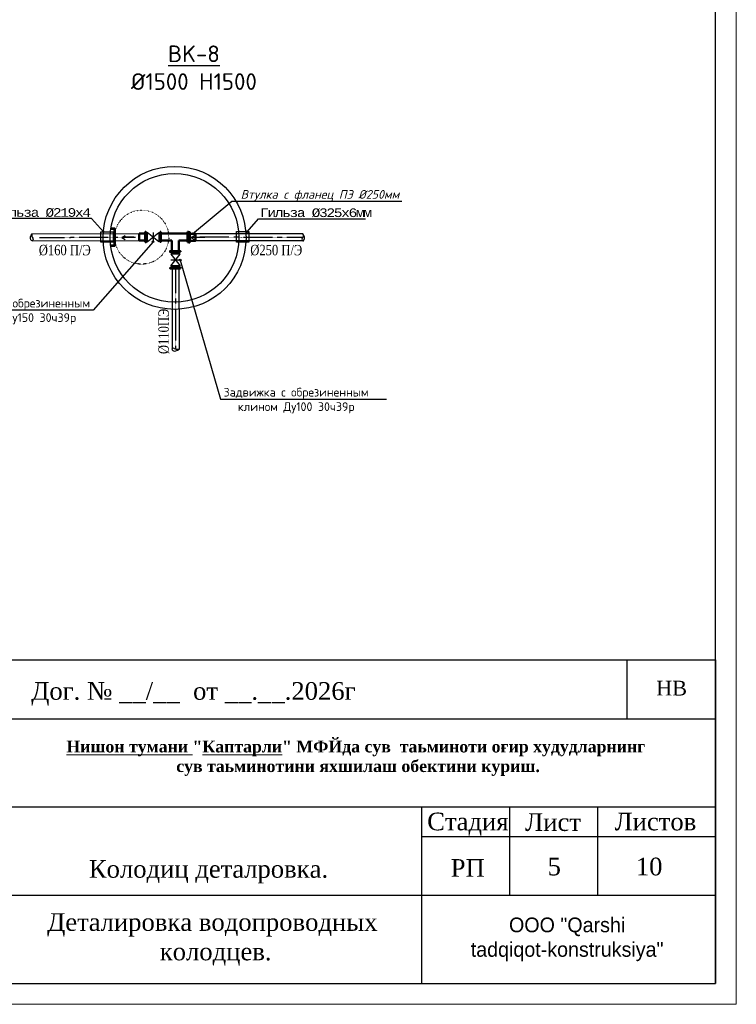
# Model space of a CAD drawing. Header units: millimetres. Extents: x 3960971 to 4113015, y -456608 to 60100.
# Tile 16 of 61: x 4032143 to 4044328, y -331110 to -314377. Entities that reach past the tile are written whole.
import ezdxf
from ezdxf import colors
from ezdxf.entities.mleader import LeaderData, LeaderLine
from ezdxf.math import Vec2, Vec3

# ---------------------------------------------------------------- set-up
doc = ezdxf.new("R2010")
doc.units = ezdxf.units.MM
doc.linetypes.add('CENTER2', pattern=[1.125, 0.75, -0.125, 0.125, -0.125])
doc.linetypes.add('Контура низ откосов  Штриховая 0.1-0.5 - - - - - - -', pattern=[0.6, 0.1, -0.5])
for name, color, linetype, lineweight in [('В1', 160, 'Continuous', 25), ('Элемент модели - Зона_Ном_пера__41', 7, 'Continuous', 25), ('ЭМ', 3, 'Continuous', 20)]:
    doc.layers.add(name, color=color, linetype=linetype, lineweight=lineweight)
for name, color, linetype in [('Д-63мм', 7, 'Continuous'), ('Усмон 2024', 7, 'Continuous'), ('Формат', 253, 'Continuous'), ('Элемент модели - Зона', 7, 'Continuous')]:
    doc.layers.add(name, color=color, linetype=linetype)
doc.layers.add('Дарвоза', color=7, linetype='Continuous', true_color=0x0c2de9)
doc.styles.add('OOO-Kazar', font='GOST_AU.ttf')
doc.styles.add('RomanS', font='times.ttf')
doc.styles.add('seviyorum', font='times.ttf')
doc.styles.add('ТАНЯ', font='isocpeui.ttf', dxfattribs={"height": 300})

# ---------------------------------------------------------------- blocks, each defined once
blk = doc.blocks.new('*U161')
at = {"layer": 'ЭМ', "color": 0, "lineweight": 20, "ltscale": 0.5}
blk.add_lwpolyline([(0, 0), (594, 0), (594, 420), (0, 420)], close=True, dxfattribs=at)
at = {"layer": 'ЭМ', "color": 0, "lineweight": -2, "ltscale": 0.5}
blk.add_lwpolyline([(20, 5), (589, 5), (589, 415), (20, 415)], close=True, dxfattribs=at)
blk = doc.blocks.new('_NONE')
at = {"color": 0, "linetype": 'ByBlock'}
blk.add_circle((0, 0), 0.25, dxfattribs=at)
blk = doc.blocks.new('DBFXTYNH')
at = {"layer": 'В1', "color": 250, "linetype": 'Continuous', "lineweight": 30, "true_color": 0x183024, "elevation": 20.53, "flags": 128}
for points in [[(211985.17, 4344086.45), (211985.17, 4344083.77)], [(211987.21, 4344086.45), (211987.21, 4344083.77)], [(211989.25, 4344086.45), (211989.25, 4344083.77)]]:
    blk.add_lwpolyline(points, dxfattribs=at)
at = {"layer": 'В1', "color": 250, "linetype": 'Continuous', "lineweight": 30, "true_color": 0x183024, "flags": 128}
blk.add_lwpolyline([(211985.53, 4344086.45), (211985.53, 4344083.77), (211988.9, 4344086.45), (211988.9, 4344083.77)], close=True, dxfattribs=at)
blk = doc.blocks.new('TBHF')
at = {"layer": 'Дарвоза', "color": 0, "lineweight": 30, "flags": 128}
for points in [[(780996.9, 4296399.63), (780996.9, 4296403.64), (780996.34, 4296402.63)], [(780996.9, 4296399.63), (780996.9, 4296403.64), (780997.46, 4296402.62)]]:
    blk.add_lwpolyline(points, dxfattribs=at)

msp = doc.modelspace()

# ---------------------------------------------------------------- linework, layer by layer
at = {"color": 7, "linetype": 'Continuous'}
for p, q in [((4025474.938, -325256.189, 38291.9), (4043974.938, -325256.189, 38291.9)), ((4042474.938, -326256.189, 38291.9), (4042474.938, -325256.189, 38291.9)), ((4043974.938, -325256.189, 38291.9), (4043974.938, -330756.189, 38291.9)), ((4043974.938, -330756.189, 38291.9), (4043974.938, -325256.189, 38291.9)), ((4031974.938, -326256.189, 38291.9), (4043974.938, -326256.189, 38291.9)), ((4031974.938, -327756.189, 38291.9), (4043974.938, -327756.189, 38291.9)), ((4038974.938, -327756.189, 38291.9), (4038974.938, -330756.189, 38291.9)), ((4040474.938, -329256.189, 38291.9), (4040474.938, -327756.189, 38291.9)), ((4041974.938, -329256.189, 38291.9), (4041974.938, -327756.189, 38291.9)), ((4038974.938, -328256.189, 38291.9), (4043974.938, -328256.189, 38291.9)), ((4031974.938, -329256.189, 38291.9), (4043974.938, -329256.189, 38291.9)), ((4025474.938, -330756.189, 38291.9), (4043974.938, -330756.189, 38291.9))]:
    msp.add_line(p, q, dxfattribs=at)
at = {"layer": 'Д-63мм', "color": 5, "lineweight": 30}
for p, q in [((4034734.76, -318607.528, 38183.489), (4034735.213, -319977.185, 38368.628)), ((4034851.619, -318607.528, 38183.581), (4034852.072, -319976.924, 38368.611))]:
    msp.add_line(p, q, dxfattribs=at)
msp.add_spline([(4034852.072, -319976.924, 38368.611), (4034745.98, -319997.934, 38368.611), (4034731.576, -319976.969, 38368.089), (4034761.759, -319962.136, 38368.611), (4034792.485, -319977.415, 38368.611), (4034823.709, -319984.547, 38368.611), (4034852.072, -319976.924, 38368.611)], degree=3, dxfattribs=at)
at = {"layer": 'Усмон 2024', "color": 5, "lineweight": 30}
for p, q in [((4032355.928, -318014.489, 37082.274), (4034177.141, -318011.631, 38546.695)), ((4032355.732, -318134.759, 37081.751), (4034176.927, -318128.503, 38546.779))]:
    msp.add_line(p, q, dxfattribs=at)
at = {"layer": 'Усмон 2024', "color": 5, "linetype": 'CENTER2', "lineweight": 30, "ltscale": 5}
for p, q in [((4032482.069, -318079.168, 37082.274), (4034083.434, -318069.232, 38350.358)), ((4034793.256, -318607.528, 38400.316), (4034793.107, -319974.926, 38400.312))]:
    msp.add_line(p, q, dxfattribs=at)
at = {"layer": 'Усмон 2024', "color": 5, "lineweight": 50}
for p, q in [((4034530.037, -318012.73, 38291.9), (4034530.037, -317983.764, 38291.9)), ((4034530.037, -317983.764, 38291.9), (4034543, -317983.764, 38291.9)), ((4034543, -317983.764, 38291.9), (4034543, -318159.54, 38291.9)), ((4034561.2, -318013.119, 38291.9), (4034728.094, -318013.211, 38291.9)), ((4034846.581, -318013.276, 38291.9), (4034847.347, -318013.277, 38291.9)), ((4034846.581, -318013.362, 38291.9), (4035015.843, -318013.49, 38291.9)), ((4034998.706, -318012.73, 38291.9), (4034998.706, -317983.764, 38291.9)), ((4034998.706, -317983.764, 38291.9), (4035011.669, -317983.764, 38291.9)), ((4035011.669, -317983.764, 38291.9), (4035011.669, -318159.54, 38291.9)), ((4034530.037, -318159.54, 38291.9), (4034529.978, -318130.575, 38291.9)), ((4034729.487, -318131.178, 38291.9), (4034560.991, -318130.964, 38291.9)), ((4034728.837, -318130.981, 38291.9), (4034729.269, -318309.577, 38291.9)), ((4034847.253, -318310.008, 38291.9), (4034847.31, -318131.131, 38291.9)), ((4035015.634, -318131.335, 38291.9), (4034847.31, -318131.131, 38291.9)), ((4034998.706, -318159.54, 38291.9), (4034998.647, -318130.575, 38291.9)), ((4035011.669, -318159.54, 38291.9), (4034998.706, -318159.54, 38291.9))]:
    msp.add_line(p, q, dxfattribs=at)
at = {"layer": 'Усмон 2024'}
for p, q in [((4034543, -317983.764, 38291.9), (4034543, -318159.54, 38291.9)), ((4034847.347, -318013.277, 38291.9), (4035015.843, -318013.49, 38291.9)), ((4035011.669, -317983.764, 38291.9), (4035011.669, -318159.54, 38291.9)), ((4034729.487, -318131.178, 38291.9), (4034560.991, -318130.964, 38291.9))]:
    msp.add_line(p, q, dxfattribs=at)
at = {"layer": 'Усмон 2024', "color": 3, "lineweight": 30}
for p, q in [((4036955.459, -318016.699, 37082.274), (4035133.178, -318014.768, 38518.979)), ((4036955.655, -318136.969, 37081.751), (4035133.395, -318133.262, 38519.051))]:
    msp.add_line(p, q, dxfattribs=at)
at = {"layer": 'Усмон 2024', "color": 3, "linetype": 'CENTER2', "lineweight": 30, "ltscale": 5}
msp.add_line((4036950.733, -318081.378, 37082.274), (4035133.282, -318071.789, 38519.488), dxfattribs=at)
at = {"layer": 'Усмон 2024', "lineweight": 0}
msp.add_line((4034998.706, -318130.575, 38291.9), (4034998.647, -318130.575, 38291.9), dxfattribs=at)
at = {"layer": 'Усмон 2024', "color": 6, "lineweight": 30}
for points, elevation in [([(4033522.472, -318160.791), (4033522.472, -317980.509), (4033731.906, -317980.509), (4033731.906, -318160.791)], 38291.9), ([(4035827.795, -318155.292), (4035827.795, -317975.01), (4036037.23, -317975.01), (4036037.23, -318155.292)], 41663.003)]:
    msp.add_lwpolyline(points, close=True, dxfattribs=dict(at, elevation=elevation))
at = {"layer": 'Усмон 2024', "color": 4, "lineweight": 53, "elevation": 38291.9}
msp.add_lwpolyline([(4033690.939, -317926.217), (4033753.201, -317926.217), (4033753.201, -318220.83), (4033690.939, -318220.83)], dxfattribs=at)
at = {"layer": 'Усмон 2024', "color": 0, "lineweight": 50, "elevation": 38350.358, "flags": 128}
for points in [[(4034276.526, -318013.046), (4034177.139, -318012.862), (4034176.923, -318130.707), (4034276.592, -318130.881)], [(4035033.79, -318014.962), (4035133.178, -318014.777), (4035133.394, -318132.622), (4035033.725, -318132.797)]]:
    msp.add_lwpolyline(points, dxfattribs=at)
at = {"layer": 'Усмон 2024', "color": 1, "lineweight": 50, "elevation": 38291.9, "flags": 128}
for points in [[(4034276.573, -318159.954), (4034289.632, -318159.861), (4034289.479, -317984.086), (4034276.517, -317984.261), (4034276.573, -318159.954)], [(4035033.744, -318161.87), (4035020.685, -318161.777), (4035020.838, -317986.001), (4035033.8, -317986.177), (4035033.744, -318161.87)]]:
    msp.add_lwpolyline(points, dxfattribs=at)
at = {"layer": 'Усмон 2024', "color": 5, "lineweight": 50, "elevation": 38291.9, "flags": 128}
for points in [[(4034530.037, -318012.73), (4034529.978, -318130.575)], [(4034846.094, -318012.994), (4034728.109, -318013.126)], [(4034998.706, -318012.73), (4034998.647, -318130.575)], [(4034847.253, -318310.008), (4034729.269, -318309.577)]]:
    msp.add_lwpolyline(points, dxfattribs=at)
at = {"layer": 'Усмон 2024', "elevation": 38291.9}
for points in [[(4034530.037, -318159.54), (4034543, -318159.54), (4034543, -317983.764), (4034530.037, -317983.764)], [(4034998.706, -318159.54), (4035011.669, -318159.54), (4035011.669, -317983.764), (4034998.706, -317983.764)]]:
    msp.add_lwpolyline(points, close=True, dxfattribs=at)
at = {"layer": 'Усмон 2024', "color": 6, "lineweight": 50, "flags": 128}
for points, elevation in [([(4034877.107, -318322.839), (4034876.943, -318309.877), (4034701.151, -318309.712), (4034701.316, -318322.674), (4034877.107, -318322.839)], 38291.9), ([(4034878.979, -318606.854), (4034878.815, -318593.892), (4034703.024, -318593.728), (4034703.188, -318606.689), (4034878.979, -318606.854)], 38183.489)]:
    msp.add_lwpolyline(points, dxfattribs=dict(at, elevation=elevation))
at = {"layer": 'Усмон 2024'}
for radius in [1215.081, 1093.951]:
    msp.add_circle((4034776.391, -318084.731, 38291.9), radius, dxfattribs=at)
at = {"layer": 'Усмон 2024', "color": 3, "linetype": 'Контура низ откосов  Штриховая 0.1-0.5 - - - - - - -', "lineweight": 30}
msp.add_circle((4034218.126, -318072.763, 37046.937), 458.861, dxfattribs=at)
at = {"layer": 'Усмон 2024', "color": 5, "lineweight": 30, "ltscale": 0.5}
msp.add_spline([(4032355.928, -318014.489, 37082.274), (4032334.918, -318120.581, 37082.274), (4032355.883, -318134.985, 37081.753), (4032370.716, -318104.802, 37082.274), (4032355.437, -318074.076, 37082.274), (4032348.304, -318042.852, 37082.274), (4032355.928, -318014.489, 37082.274)], degree=3, dxfattribs=at)
at = {"layer": 'Усмон 2024', "color": 3, "lineweight": 30}
msp.add_spline([(4036955.459, -318016.699, 37082.274), (4036976.469, -318122.791, 37082.274), (4036955.504, -318137.195, 37081.753), (4036940.671, -318107.012, 37082.274), (4036955.95, -318076.286, 37082.274), (4036963.083, -318045.062, 37082.274), (4036955.459, -318016.699, 37082.274)], degree=3, dxfattribs=at)

# ---------------------------------------------------------------- block references
at = {"layer": 'Усмон 2024', "color": 0, "lineweight": 30}
for p, xscale, yscale, zscale, rotation in [((257402472.718, -45146029.294, 38104.614), 58.92255892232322, 58.92255892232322, 58.92255892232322, 90.26930210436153), ((257283760.592, 45182285.307, 38104.614), -58.92255892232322, 58.92255892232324, 58.92255892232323, 89.88279090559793)]:
    msp.add_blockref('TBHF', p, dxfattribs=dict(at, xscale=xscale, yscale=yscale, zscale=zscale, rotation=rotation))
at = {"layer": 'Усмон 2024', "lineweight": 50, "yscale": 58.92255892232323, "zscale": 58.92255892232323}
for p, xscale, rotation in [((16265506.919, -256295225.267, 37082.274), -58.92255892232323, 359.9418623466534), ((-251942360.858, 11912634.994, 38183.489), 58.92255892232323, 270.0581376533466)]:
    msp.add_blockref('DBFXTYNH', p, dxfattribs=dict(at, xscale=xscale, rotation=rotation))
at = {"layer": 'Формат', "color": 0, "lineweight": 25, "xscale": 70.70707070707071, "yscale": 70.70707070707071, "zscale": 70.70707070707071}
msp.add_blockref('*U161', (4002328.473, -331109.724, 38291.9), dxfattribs=at)

# ---------------------------------------------------------------- texts
at = {"color": 7, "lineweight": 13, "insert": (4041451.593, -330006.189, 38291.9), "char_height": 250, "attachment_point": 5}
msp.add_mtext('{\\fAlgerian|b0|i0|c0|p82;OOO} {\\fAlgerian|b0|i0|c0|p82;"Qarshi \\Ptadqiqot-konstruksiya"}', dxfattribs=at)
at = {"layer": 'Усмон 2024', "color": 5, "lineweight": 30, "style": 'RomanS', "width": 0.8}
for s, rotation, p in [('%%C160 П/Э', 359.8537909, (4032468.23, -318379.741, 38291.9)), ('%%C110ПЭ', 89.8537908, (4034677.645, -320059.709, 38400.311))]:
    msp.add_text(s, height=176.7677, rotation=rotation, dxfattribs=at).set_placement(p)
at = {"layer": 'Усмон 2024', "color": 3, "lineweight": 30, "style": 'RomanS', "width": 0.8}
msp.add_text('%%C250 П/Э', height=176.7677, rotation=359.8537909, dxfattribs=at).set_placement((4036064.069, -318379.741, 38291.9))
at = {"layer": 'Элемент модели - Зона', "linetype": 'Continuous', "char_height": 300, "width": 7000, "attachment_point": 5, "style": 'seviyorum'}
for s, insert in [('Колодиц деталровка.', (4035353.224, -328857.554, 38291.9)), ('Деталировка водопроводных  колодцев.', (4035474.938, -330006.189, 38291.9))]:
    msp.add_mtext(s, dxfattribs=dict(at, insert=insert))
at = {"layer": 'Элемент модели - Зона_Ном_пера__41', "color": 0, "linetype": 'Continuous', "lineweight": 5, "attachment_point": 1, "style": 'seviyorum'}
for s, insert, char_height in [('Дог. № __/__  от __.__.2026г', (4032339, -325634.53, 38291.9), 300), ('НВ', (4042966.079, -325611.791, 38291.9), 250), ('Стадия', (4039072.067, -327852.581, 38291.9), 300), ('Лист ', (4040737.632, -327863.71, 38291.9), 300), ('Листов ', (4042258.482, -327853.985, 38291.9), 300), ('РП', (4039471.752, -328641.493, 38291.9), 300)]:
    msp.add_mtext(s, dxfattribs=dict(at, insert=insert, char_height=char_height))
at = {"layer": 'Элемент модели - Зона_Ном_пера__41', "color": 0, "linetype": 'Continuous', "lineweight": 5}
for s, insert, char_height, width, attachment_point, style in [('{\\fTimes New Roman|b1|i0|c204|p18;\\L\\C7;Нишон тумани\\l "\\LКаптарли\\l" МФЙда сув  таьминоти оғир худудларнинг\\P сув таьминотини яхшилаш обектини куриш. }', (4037858.522, -326628.797, 38291.9), 200, 17973.69854, 2, 'OOO-Kazar'), ('5', (4041119.735, -328618.163, 38291.9), 300, 537.24233, 1, 'seviyorum'), ('10', (4042619.735, -328618.163, 38291.9), 300, 612.27478, 1, 'seviyorum')]:
    msp.add_mtext(s, dxfattribs=dict(at, insert=insert, char_height=char_height, width=width, attachment_point=attachment_point, style=style))

# ---------------------------------------------------------------- leaders
at = {"layer": 'Усмон 2024', "lineweight": -3, "ltscale": 0.5}
ml = msp.add_multileader_mtext('Standard', dxfattribs=at)
ml.set_content('Втулка c фланец ПЭ %%C250мм', color=256, style='ТАНЯ')
ml.set_leader_properties(color=256)
ml.set_arrow_properties(name='NONE')
ml.build(insert=Vec2(0, 0))
ml.multileader.update_dxf_attribs({"text_left_attachment_type": 6, "text_right_attachment_type": 6, "dogleg_length": 0.36, "arrow_head_size": 58.923})
ctx = ml.context
ctx.base_point, ctx.char_height, ctx.arrow_head_size, ctx.landing_gap_size, ctx.plane_origin = Vec3(4035843.093, -317463.933, 38291.9), 147.3064, 58.923, 1.178, Vec3(4035135.115, -309792.535, 38291.9)
ctx.left_attachment, ctx.right_attachment, ctx.text_align_type = 6, 6, 1
notes = []
notes.append((ctx, [(1, (1, 1, 0), (4035750.103, -317463.933, 38291.9), (1, 0), 92.991, [(0, [(4035083.484, -318014.87, 38291.9)], 0, [])])]))
ctx.mtext.insert, ctx.mtext.alignment, ctx.mtext.flow_direction = Vec3(4037248.983, -317272.434, 38291.9), 2, 5
ml = msp.add_multileader_mtext('Standard', dxfattribs=at)
ml.set_content('{\\fISOCTEUR|b0|i0|c204|p49;\\T0.75;Гильза %%C219х4}', color=256, style='ТАНЯ')
ml.set_leader_properties(color=256)
ml.set_arrow_properties(name='NONE')
ml.build(insert=Vec2(0, 0))
ml.multileader.update_dxf_attribs({"text_left_attachment_type": 6, "text_right_attachment_type": 6, "dogleg_length": 1.578, "arrow_head_size": 58.923})
ctx = ml.context
ctx.base_point, ctx.char_height, ctx.arrow_head_size, ctx.landing_gap_size, ctx.plane_origin, ctx.plane_x_axis, ctx.plane_y_axis = Vec3(4031768.113, -317756.756, 38291.9), 147.3064, 58.923, 1.178, Vec3(4020372.444, -307960.857, 38291.9), Vec3(0.999999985, -0.000175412), Vec3(0.000175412, 0.999999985)
ctx.left_attachment, ctx.right_attachment, ctx.text_align_type = 6, 6, 1
notes.append((ctx, [(0, (1, 1, 0), (4033362.304, -317757.036, 38291.9), (-0.999999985, 0.000175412), 92.991, [(0, [(4033565.788, -317980.509, 38291.9)], 0, [])])]))
ctx.mtext.insert, ctx.mtext.text_direction, ctx.mtext.rotation, ctx.mtext.width, ctx.mtext.alignment, ctx.mtext.flow_direction = Vec3(4032518.744, -317580.12, 38291.9), Vec3(0.999999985, -0.000175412), 6.283009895, 2007.48712, 2, 5
ml = msp.add_multileader_mtext('Standard', dxfattribs=at)
ml.set_content('{\\fISOCTEUR|b0|i0|c204|p49;\\T0.75;Гильза %%C325х6мм}', color=256, style='ТАНЯ')
ml.set_leader_properties(color=256)
ml.set_arrow_properties(name='NONE')
ml.build(insert=Vec2(0, 0))
ml.multileader.update_dxf_attribs({"text_left_attachment_type": 6, "text_right_attachment_type": 6, "dogleg_length": 1.578, "arrow_head_size": 58.923})
ctx = ml.context
ctx.base_point, ctx.char_height, ctx.arrow_head_size, ctx.landing_gap_size, ctx.plane_origin, ctx.plane_x_axis, ctx.plane_y_axis = Vec3(4036298.511, -317760.529, 38291.9), 147.3064, 58.923, 1.178, Vec3(4025236.45, -308049.366, 38291.9), Vec3(0.999999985, -0.000175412), Vec3(0.000175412, 0.999999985)
ctx.left_attachment, ctx.right_attachment, ctx.text_align_type = 6, 6, 1
notes.append((ctx, [(1, (1, 1, 0), (4036205.521, -317760.513, 38291.9), (0.999999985, -0.000175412), 92.991, [(0, [(4036010.942, -317982.67, 38291.9)], 0, [])])]))
ctx.mtext.insert, ctx.mtext.text_direction, ctx.mtext.rotation, ctx.mtext.alignment, ctx.mtext.flow_direction = Vec3(4037170.67, -317583.914, 38291.9), Vec3(0.999999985, -0.000175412), 6.283009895, 2, 5
ml = msp.add_multileader_mtext('Standard', dxfattribs=at)
ml.set_content('{\\fISOCPEUR|b0|i0|c204|p34;Задвижка с обрезиненным \\Pклином Ду150 30ч39р}', color=256, style='ТАНЯ')
ml.set_leader_properties(color=256)
ml.set_arrow_properties(name='NONE')
ml.build(insert=Vec2(0, 0))
ml.multileader.update_dxf_attribs({"text_left_attachment_type": 6, "text_right_attachment_type": 6, "dogleg_length": 0.36, "arrow_head_size": 58.923})
ctx = ml.context
ctx.base_point, ctx.char_height, ctx.arrow_head_size, ctx.landing_gap_size, ctx.plane_origin = Vec3(4030911.06, -319312.431, 38291.9), 147.3064, 58.923, 1.178, Vec3(4039414.653, -324287.407, 38291.9)
ctx.left_attachment, ctx.right_attachment, ctx.text_align_type = 6, 6, 1
notes.append((ctx, [(1, (1, 1, 0), (4033392.771, -319312.431, 38291.9), (-1, 0), 92.991, [(0, [(4034409.745, -318150.491, 38291.9)], 0, [])])]))
ctx.mtext.insert, ctx.mtext.alignment, ctx.mtext.flow_direction = Vec3(4032105.42, -319120.932, 38291.9), 2, 5
ml = msp.add_multileader_mtext('Standard', dxfattribs=at)
ml.set_content('{\\fISOCPEUR|b0|i0|c204|p34;Задвижка с обрезиненным \\Pклином Ду100 30ч39р}', color=256, style='ТАНЯ')
ml.set_leader_properties(color=256)
ml.set_arrow_properties(name='NONE')
ml.build(insert=Vec2(0, 0))
ml.multileader.update_dxf_attribs({"text_left_attachment_type": 6, "text_right_attachment_type": 6, "dogleg_length": 0.36, "arrow_head_size": 58.923})
ctx = ml.context
ctx.base_point, ctx.char_height, ctx.arrow_head_size, ctx.landing_gap_size, ctx.plane_origin = Vec3(4035648.262, -320825.702, 38291.9), 147.3064, 58.923, 1.178, Vec3(4039231.223, -324998.449, 38291.9)
ctx.left_attachment, ctx.right_attachment, ctx.text_align_type = 6, 6, 1
notes.append((ctx, [(0, (1, 1, 0), (4035555.272, -320825.702, 38291.9), (1, 0), 92.991, [(0, [(4034871.839, -318462.02, 38291.9)], 0, [])])]))
ctx.mtext.insert, ctx.mtext.alignment, ctx.mtext.flow_direction = Vec3(4036842.622, -320634.204, 38291.9), 2, 5
for ctx, leaders in notes:
    for number, flags, end, landing, length, lines in leaders:
        leader = LeaderData()
        leader.index, (leader.has_last_leader_line, leader.has_dogleg_vector, leader.attachment_direction) = number, flags
        leader.last_leader_point, leader.dogleg_vector, leader.dogleg_length = Vec3(end), Vec3(landing), length
        for number, points, colour, breaks in lines:
            line = LeaderLine()
            line.index, line.vertices, line.color, line.breaks = number, Vec3.list(points), colors.encode_raw_color(colour), breaks
            leader.lines.append(line)
        ctx.leaders.append(leader)

# ---------------------------------------------------------------- next in the draw order: texts
at = {"layer": 'Усмон 2024', "color": 3, "lineweight": -3, "ltscale": 0.5, "insert": (4035105.487, -314815.734, 39361.488), "char_height": 282.82828, "width": 2983.92535, "attachment_point": 2, "style": 'ТАНЯ', "bg_fill": 2}
msp.add_mtext('{\\fISOCPEUR|b0|i0|c204|p34;\\L\\C5;BK-8\\P\\l%%C1500 H1500}', dxfattribs=at)

doc.saveas('drawing.dxf')
